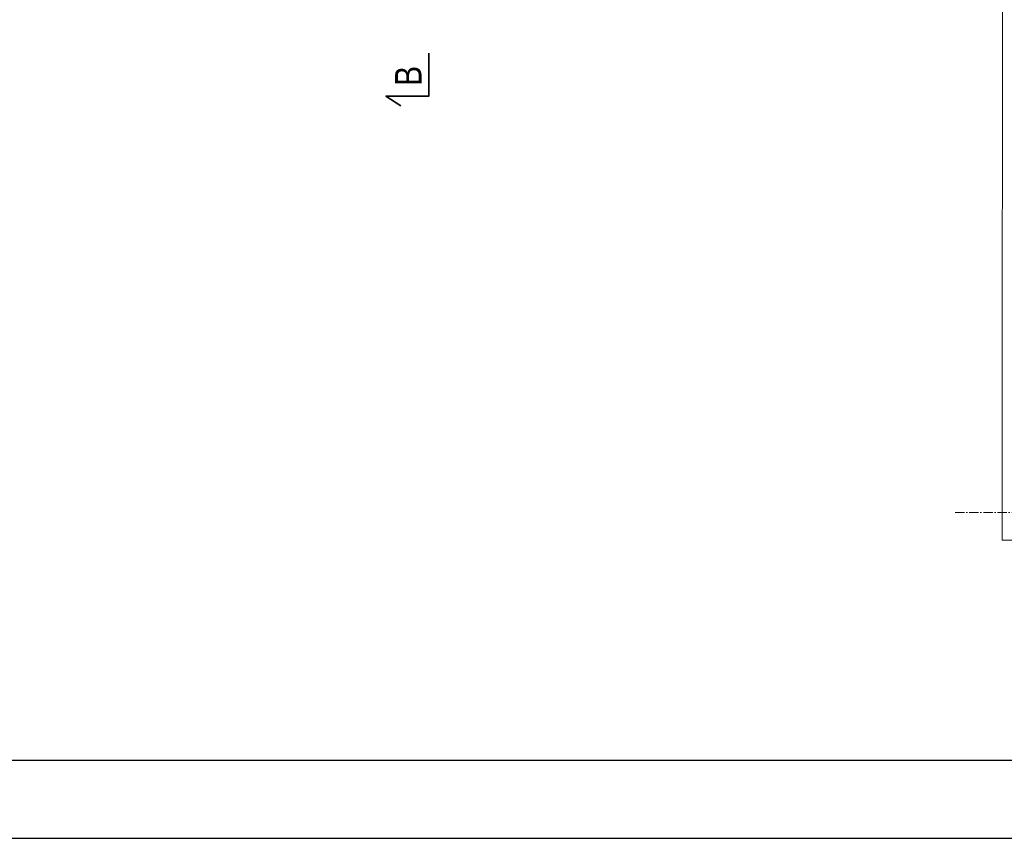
# Model space of a CAD drawing. Header units: inches. Extents: x 201967 to 338763, y -32705 to 30884.
# Tile 83 of 236: x 319680 to 320939, y -2131 to -1085. Entities that reach past the tile are written whole.
import ezdxf

# ---------------------------------------------------------------- set-up
doc = ezdxf.new("R2010")
doc.units = ezdxf.units.IN
doc.header["$MEASUREMENT"] = 0
doc.linetypes.add('ACAD_ISO10W100', pattern=[18, 12, -3, 0, -3])
for name, color, linetype, lineweight in [('11 OSIE ściany', 2, 'ACAD_ISO10W100', 5), ('91 PRZEKROJE', 7, 'Continuous', 35), ('_proj_SCHODY', 2, 'Continuous', 9)]:
    doc.layers.add(name, color=color, linetype=linetype, lineweight=lineweight)
doc.styles.add('100 arial', font='arial.ttf', dxfattribs={"width": 0.8, "height": 17})

# ---------------------------------------------------------------- blocks, each defined once
blk = doc.blocks.new('1 osie 2 część BPPZ')
at = {"layer": '11 OSIE ściany'}
blk.add_line((-95.3, -2640), (1219, -2640), dxfattribs=at)
blk = doc.blocks.new('1 przekroje jagielońska')
at = {"layer": '91 PRZEKROJE'}
blk.add_lwpolyline([(-1887.1, -2052.9), (-1887.1, -2107.9), (-1942.1, -2107.9), (-1923.2, -2120.2)], dxfattribs=at)
at = {"layer": '91 PRZEKROJE', "color": 2, "insert": (-1930.6, -2094.7), "char_height": 34, "attachment_point": 1, "rotation": 90, "style": '100 arial'}
blk.add_mtext_dynamic_manual_height_columns('B', width=64.078, gutter_width=85, heights=[0], dxfattribs=at)

msp = doc.modelspace()

# ---------------------------------------------------------------- linework, layer by layer
at = {"layer": '_proj_SCHODY', "color": 2}
for p, q in [((320936.52, -1715.16), (320936.52, -1750.12)), ((320936.52, -1750.12), (320966.01, -1750.12))]:
    msp.add_line(p, q, dxfattribs=at)
msp.add_lwpolyline([(319019.12, 1663.19), (319999.12, 1692.59), (319999.12, 960.32), (321822.97, 960.28), (322125.46, -587.02), (322125.47, -1750.11), (320936.52, -1750.12), (320936.74, -903.72), (319670.74, -903.72), (319670.75, -805.72), (316934.74, -805.72), (316934.74, 1190.28), (319019.12, 1190.28)], close=True, dxfattribs=at)
at = {"layer": 'Defpoints'}
for points in [[(316578.43, -2131.28), (324078.43, -2131.28), (324078.43, 2068.72), (316578.43, 2068.72)], [(316678.43, -2031.28), (323978.43, -2031.28), (323978.43, 1968.72), (316678.43, 1968.72)]]:
    msp.add_lwpolyline(points, close=True, dxfattribs=at)

# ---------------------------------------------------------------- block references
at = {"layer": '11 OSIE ściany'}
msp.add_blockref('1 osie 2 część BPPZ', (320971.52, 925.28), dxfattribs=at)
at = {"layer": '91 PRZEKROJE'}
msp.add_blockref('1 przekroje jagielońska', (322090.52, 925.28), dxfattribs=at)

doc.saveas('drawing.dxf')
